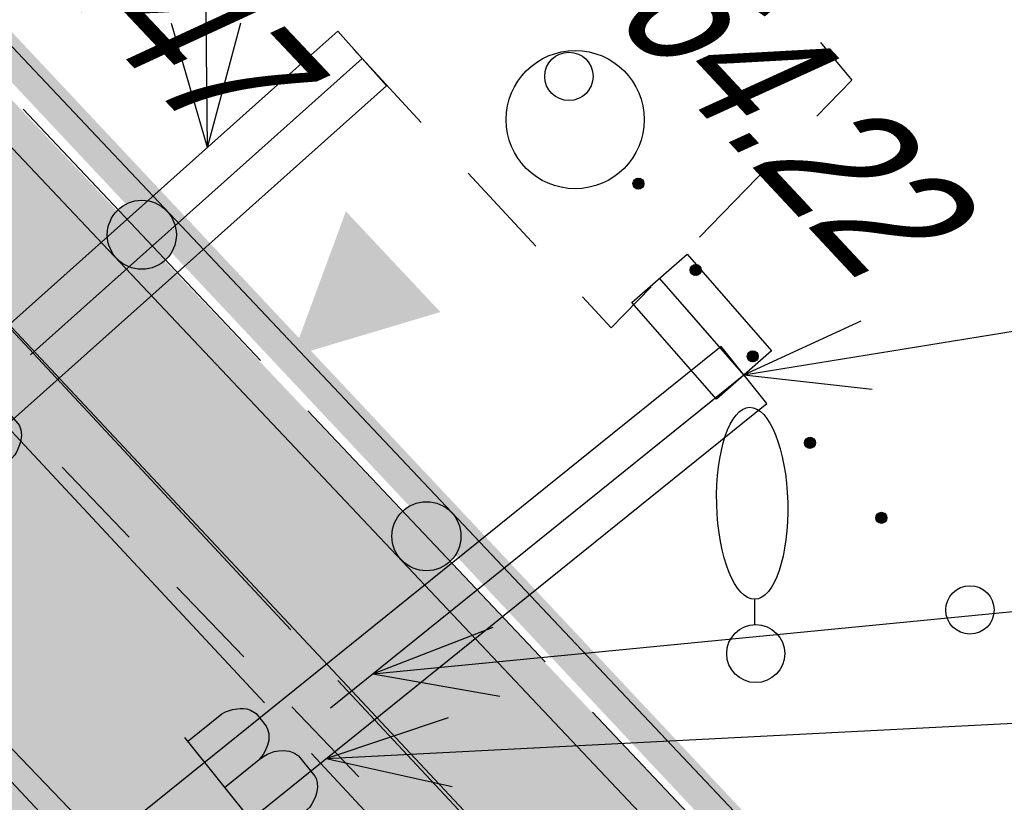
# Model space of a CAD drawing. Header units: millimetres. Extents: x 4385 to 11928, y 17253 to 36963.
# Tile 142 of 256: x 6048.88 to 6056.01, y 18582.74 to 18588.4. Entities that reach past the tile are written whole.
import ezdxf

# ---------------------------------------------------------------- set-up
doc = ezdxf.new("R2010")
doc.units = ezdxf.units.MM
for name, color, linetype, lineweight in [('Геоподоснова_34179-21 от 9.08.21$0$Водопровод', 7, 'Continuous', 25), ('Геоподоснова_34179-21 от 9.08.21$0$Горизонтали', 7, 'Continuous', 25), ('Геоподоснова_34179-21 от 9.08.21$0$Граница улицы', 7, 'Continuous', 25), ('Геоподоснова_34179-21 от 9.08.21$0$Кабель Мосэнерго', 7, 'Continuous', 25), ('Геоподоснова_34179-21 от 9.08.21$0$Кабель связи', 7, 'Continuous', 25), ('Геоподоснова_34179-21 от 9.08.21$0$Колодцы', 7, 'Continuous', 25), ('Геоподоснова_34179-21 от 9.08.21$0$Красные линии', 7, 'Continuous', 25), ('Геоподоснова_34179-21 от 9.08.21$0$Ограды', 7, 'Continuous', 25), ('Геоподоснова_34179-21 от 9.08.21$0$Отдельно стоящее дерево', 7, 'Continuous', 25), ('Геоподоснова_34179-21 от 9.08.21$0$Полоса деревьев', 7, 'Continuous', 25), ('ГП_реконстр_Ботаническая$0$ГП_дороги_УДС', 205, 'Continuous', 5)]:
    doc.layers.add(name, color=color, linetype=linetype, lineweight=lineweight)
doc.layers.add('ГП_реконстр_Ботаническая$0$ГП_озел_проект_УДС', color=7, linetype='Continuous', lineweight=0, true_color=0xbedfd7, transparency=0.5)
doc.layers.add('ГП_реконстр_Ботаническая$0$ГП_тротуары_штриховка_УДС', color=7, linetype='Continuous', lineweight=0, true_color=0xd3c4ab, transparency=0.5)
doc.styles.add('Геоподоснова_34179-21 от 9.08.21$0$Style-RUSSIAN_1251 I 0.32289', font='RUSSIAN_1251.shx', dxfattribs={"oblique": 18.5})
doc.linetypes.add('Геоподоснова_34179-21 от 9.08.21$0$Vod', pattern='A,-1.75,[107,dgnlstyle-500_multi_und.shx,S=0.007913,R=0,X=0,Y=0],-1.75', length=3.5)

# ---------------------------------------------------------------- blocks, each defined once
blk = doc.blocks.new('Геоподоснова_34179-21 от 9.08.21$0$KOLOD_53')
at = {"layer": 'Геоподоснова_34179-21 от 9.08.21$0$Колодцы', "color": 7, "linetype": 'Continuous', "lineweight": 25}
blk.add_arc((0, 0), 0.5, 0, 359.99999, dxfattribs=at)
blk = doc.blocks.new('Геоподоснова_34179-21 от 9.08.21$0$msdElementTypeLineString_75')
at = {"layer": 'Геоподоснова_34179-21 от 9.08.21$0$Полоса деревьев', "color": 7, "linetype": 'Continuous', "lineweight": 25}
for p, q in [((124.2212, 24.4587), (124.2488, 24.417)), ((124.2226, 24.4476), (124.2391, 24.4226)), ((124.2232, 24.4648), (124.2552, 24.4164)), ((124.2251, 24.4709), (124.2616, 24.4159)), ((124.2276, 24.4762), (124.2674, 24.4161)), ((124.2307, 24.4806), (124.2721, 24.418)), ((124.2343, 24.4842), (124.2774, 24.4191)), ((124.2379, 24.4878), (124.2821, 24.4211)), ((124.2427, 24.4897), (124.2857, 24.4247)), ((124.2474, 24.4916), (124.2893, 24.4282)), ((124.2521, 24.4935), (124.2929, 24.4318)), ((124.2574, 24.4946), (124.296, 24.4363)), ((124.2638, 24.4941), (124.298, 24.4424)), ((124.2701, 24.4935), (124.2999, 24.4485)), ((124.2787, 24.4896), (124.2997, 24.4579)), ((124.2884, 24.484), (124.2934, 24.4765)), ((124.6351, 23.8333), (124.6627, 23.7916)), ((124.6365, 23.8222), (124.653, 23.7972)), ((124.6371, 23.8394), (124.6691, 23.791)), ((124.6391, 23.8455), (124.6755, 23.7904)), ((124.6416, 23.8507), (124.6813, 23.7907)), ((124.6446, 23.8552), (124.686, 23.7926)), ((124.6483, 23.8587), (124.6913, 23.7937)), ((124.6519, 23.8623), (124.696, 23.7956)), ((124.6566, 23.8643), (124.6996, 23.7992)), ((124.6613, 23.8662), (124.7033, 23.8028)), ((124.666, 23.8681), (124.7069, 23.8064)), ((124.6713, 23.8692), (124.7099, 23.8108)), ((124.6777, 23.8686), (124.7119, 23.8169)), ((124.6841, 23.8681), (124.7139, 23.823)), ((124.6926, 23.8641), (124.7136, 23.8325)), ((124.7023, 23.8586), (124.7073, 23.8511)), ((125.0658, 23.2369), (125.11, 23.1702)), ((125.0705, 23.2388), (125.1136, 23.1738)), ((125.0752, 23.2408), (125.1172, 23.1774)), ((125.08, 23.2427), (125.1208, 23.181)), ((125.0852, 23.2438), (125.1239, 23.1854)), ((125.0916, 23.2432), (125.1258, 23.1915)), ((125.098, 23.2426), (125.1278, 23.1976)), ((125.1066, 23.2387), (125.1275, 23.207)), ((125.0491, 23.2078), (125.0767, 23.1662)), ((125.0504, 23.1967), (125.067, 23.1717)), ((125.051, 23.2139), (125.083, 23.1656)), ((125.053, 23.22), (125.0894, 23.165)), ((125.0555, 23.2253), (125.0952, 23.1653)), ((125.0586, 23.2297), (125.1, 23.1672)), ((125.0622, 23.2333), (125.1052, 23.1683)), ((125.1163, 23.2331), (125.1212, 23.2256)), ((125.4669, 22.5946), (125.5033, 22.5396)), ((125.4694, 22.5999), (125.5092, 22.5398)), ((125.4725, 22.6043), (125.5139, 22.5418)), ((125.4761, 22.6079), (125.5192, 22.5428)), ((125.4797, 22.6115), (125.5239, 22.5448)), ((125.4844, 22.6134), (125.5275, 22.5484)), ((125.4892, 22.6153), (125.5311, 22.552)), ((125.4939, 22.6173), (125.5347, 22.5555)), ((125.4992, 22.6184), (125.5378, 22.56)), ((125.5055, 22.6178), (125.5398, 22.5661)), ((125.5119, 22.6172), (125.5417, 22.5722)), ((125.5205, 22.6133), (125.5415, 22.5816)), ((125.5302, 22.6077), (125.5352, 22.6002)), ((125.463, 22.5824), (125.4906, 22.5407)), ((125.4643, 22.5713), (125.4809, 22.5463)), ((125.465, 22.5885), (125.497, 22.5401)), ((125.9798, 22.0322), (126.0145, 21.9962)), ((125.9806, 22.0386), (126.0209, 21.9968)), ((125.9815, 22.0449), (126.0272, 21.9974)), ((125.983, 22.0505), (126.0329, 21.9987)), ((125.9852, 22.0555), (126.0372, 22.0014)), ((125.9881, 22.0596), (126.0422, 22.0034)), ((125.991, 22.0638), (126.0465, 22.0062)), ((125.9953, 22.0666), (126.0494, 22.0104)), ((125.9996, 22.0693), (126.0523, 22.0146)), ((126.0039, 22.0721), (126.0552, 22.0187)), ((126.0089, 22.0741), (126.0574, 22.0236)), ((126.0153, 22.0747), (126.0583, 22.03)), ((126.0217, 22.0753), (126.0591, 22.0363)), ((126.0308, 22.073), (126.0572, 22.0456)), ((126.0414, 22.0692), (126.0476, 22.0627)), ((125.9831, 22.0215), (126.0039, 21.9999))]:
    blk.add_line(p, q, dxfattribs=at)
for centre, radius in [((123.7578, 25.2313), 0.175), ((124.2609, 24.455), 0.04), ((124.6748, 23.8295), 0.04), ((125.0887, 23.2041), 0.04), ((125.5026, 22.5787), 0.04), ((126.0195, 22.0357), 0.04), ((126.6608, 21.3691), 0.175)]:
    blk.add_circle(centre, radius, dxfattribs=at)
blk = doc.blocks.new('Геоподоснова_34179-21 от 9.08.21$0$msdElementTypeLineString_76')
at = {"layer": 'Геоподоснова_34179-21 от 9.08.21$0$Ограды', "linetype": 'Continuous', "lineweight": 25}
h = blk.add_hatch(color=7, dxfattribs=at)
edge = h.paths.add_edge_path()
edge.add_arc((64.9562, 52.8275), 0.25, 0, 360)
h = blk.add_hatch(color=7, dxfattribs=at)
edge = h.paths.add_edge_path()
edge.add_arc((67.0165, 50.6455), 0.25, 0, 360)
at = {"layer": 'Геоподоснова_34179-21 от 9.08.21$0$Ограды', "color": 7, "linetype": 'Continuous', "lineweight": 25}
for p, q in [((64.098, 53.7364), (65.8143, 51.9187)), ((66.1583, 51.5544), (67.8747, 49.7367)), ((68.2186, 49.3724), (69.935, 47.5547))]:
    blk.add_line(p, q, dxfattribs=at)
at = {"layer": 'Геоподоснова_34179-21 от 9.08.21$0$Ограды', "color": 7, "linetype": 'Continuous', "lineweight": 25, "flags": 128}
for points in [[(0.4371, 122.2597), (7.6248, 114.5279), (15.3772, 106.2179), (24.5482, 96.4606), (35.8479, 84.366), (62.6277, 55.6591), (89.6059, 27.0878), (106.5251, 8.9087), (113.5132, 1.8618), (114.8491, 0.4241)], [(0.0694, 121.918), (7.2574, 114.1857), (15.0108, 105.8748), (24.1819, 96.1174), (35.4809, 84.0234), (62.2616, 55.3156), (89.2397, 26.7445), (106.163, 8.5609), (113.151, 1.5141), (114.4813, 0.0824)]]:
    blk.add_lwpolyline(points, dxfattribs=at)
at = {"layer": 'Геоподоснова_34179-21 от 9.08.21$0$Ограды', "color": 7, "linetype": 'Continuous', "lineweight": 25}
for centre in [(64.9562, 52.8275), (64.9562, 52.8275), (67.0165, 50.6455), (67.0165, 50.6455)]:
    blk.add_circle(centre, 0.25, dxfattribs=at)
blk = doc.blocks.new('Геоподоснова_34179-21 от 9.08.21$0$DEREVO_197')
at = {"layer": 'Геоподоснова_34179-21 от 9.08.21$0$Отдельно стоящее дерево', "color": 7, "linetype": 'Continuous', "lineweight": 25, "flags": 128}
blk.add_lwpolyline([(-0.007, 0.21), (-0.007, 0.393)], dxfattribs=at)
at = {"layer": 'Геоподоснова_34179-21 от 9.08.21$0$Отдельно стоящее дерево', "color": 7, "linetype": 'Continuous', "lineweight": 25}
blk.add_arc((0, 0), 0.21, 0, 359.99999, dxfattribs=at)
blk.add_ellipse((-0.0255, 1.088), major_axis=(-0.0185, 0.695), ratio=0.369829, dxfattribs=at)
blk = doc.blocks.new('Геоподоснова_34179-21 от 9.08.21$0$msdElementTypeLineString_79')
at = {"layer": 'Геоподоснова_34179-21 от 9.08.21$0$Граница улицы', "color": 7, "linetype": 'Continuous', "lineweight": 25}
for p, q in [((134.5675, 52.1176), (134.0826, 52.6236)), ((135.3982, 51.2506), (134.9134, 51.7566)), ((136.229, 50.3836), (135.7441, 50.8896))]:
    blk.add_line(p, q, dxfattribs=at)
blk = doc.blocks.new('Геоподоснова_34179-21 от 9.08.21$0$msdElementTypeLineString_596')
at = {"layer": 'Геоподоснова_34179-21 от 9.08.21$0$Водопровод', "color": 7, "linetype": 'Continuous', "lineweight": 25}
for p, q in [((3.3884, 2.7294), (5.6086, 4.5179)), ((0, 0), (2.2202, 1.7884))]:
    blk.add_line(p, q, dxfattribs=at)
blk = doc.blocks.new('Геоподоснова_34179-21 от 9.08.21$0$msdElementTypeLineString_597')
at = {"layer": 'Геоподоснова_34179-21 от 9.08.21$0$Водопровод', "color": 7, "linetype": 'Continuous', "lineweight": 25}
for p, q in [((2.8301, 3.0157), (3.4559, 2.2388)), ((3.1213, 2.6542), (3.3715, 2.8558)), ((3.4354, 2.2642), (3.7175, 2.4914))]:
    blk.add_line(p, q, dxfattribs=at)
at = {"layer": 'Геоподоснова_34179-21 от 9.08.21$0$Водопровод', "color": 7, "linetype": 'Continuous', "lineweight": 25, "flags": 128}
blk.add_lwpolyline([(2.8531, 2.9872), (3.1014, 3.1872), (3.1282, 3.2016), (3.1791, 3.2186), (3.233, 3.2261), (3.257, 3.2262), (3.2818, 3.2222), (3.3086, 3.2126), (3.3375, 3.1976), (3.3498, 3.1883), (3.4224, 3.0981), (3.4321, 3.0772), (3.4407, 3.0457), (3.4419, 3.0203), (3.4417, 2.9938), (3.4328, 2.9603), (3.4169, 2.9235), (3.4004, 2.8934), (3.3715, 2.8558), (3.404, 2.8771), (3.4325, 2.8952), (3.4796, 2.914), (3.5134, 2.9197), (3.5469, 2.9227), (3.5901, 2.9167), (3.6284, 2.902), (3.6555, 2.8831), (3.775, 2.7348), (3.7838, 2.7179), (3.7915, 2.6905), (3.7942, 2.6544), (3.7871, 2.6127), (3.777, 2.5806), (3.7536, 2.5353), (3.7376, 2.5105), (3.7175, 2.4914)], dxfattribs=at)
blk = doc.blocks.new('Геоподоснова_34179-21 от 9.08.21$0$msdElementTypeMultiLine_385')
at = {"layer": 'Геоподоснова_34179-21 от 9.08.21$0$Водопровод', "color": 7, "linetype": 'Continuous', "lineweight": 25}
for name, p in [('Геоподоснова_34179-21 от 9.08.21$0$msdElementTypeLineString_596', (0.5, 0.5)), ('Геоподоснова_34179-21 от 9.08.21$0$msdElementTypeLineString_597', (0, 0))]:
    blk.add_blockref(name, p, dxfattribs=at)
blk = doc.blocks.new('Геоподоснова_34179-21 от 9.08.21$0$msdElementTypeShape_23')
at = {"layer": 'Геоподоснова_34179-21 от 9.08.21$0$Водопровод', "color": 7, "linetype": 'Continuous', "lineweight": 25}
for p, q in [((2.3956, 3.9359), (2.8577, 3.3839)), ((0.6416, 3.2199), (1.1786, 3.6994)), ((3.1787, 3.0005), (3.6408, 2.4485)), ((0.0001, 2.6471), (0.2686, 2.8869)), ((0.2445, 2.3829), (0.0001, 2.6471)), ((3.5877, 1.1727), (3.0859, 0.6565)), ((1.9014, 0.5919), (1.4125, 1.1204))]:
    blk.add_line(p, q, dxfattribs=at)
at = {"layer": 'Геоподоснова_34179-21 от 9.08.21$0$Водопровод', "color": 7, "linetype": 'Continuous', "lineweight": 25, "flags": 128}
for points in [[(1.5515, 4.0324), (1.9883, 4.4224), (2.0746, 4.3193)], [(1.073, 1.4874), (0.6454, 1.9495), (0.5841, 2.0159)], [(3.9618, 2.0651), (4.1901, 1.7924), (3.9362, 1.5312)], [(2.7373, 0.2979), (2.4484, 0.0007), (2.241, 0.2249)]]:
    blk.add_lwpolyline(points, dxfattribs=at)
blk = doc.blocks.new('Геоподоснова_34179-21 от 9.08.21$0$msdElementTypeLineString_665')
at = {"layer": 'Геоподоснова_34179-21 от 9.08.21$0$Водопровод', "color": 7, "linetype": 'Continuous', "lineweight": 25}
for p, q in [((0.773, 0.623), (0.3123, 1.15)), ((0.0006, 0.0009), (0.5458, 0.44))]:
    blk.add_line(p, q, dxfattribs=at)
blk = doc.blocks.new('Геоподоснова_34179-21 от 9.08.21$0$msdElementTypeMultiLine_436')
at = {"layer": 'Геоподоснова_34179-21 от 9.08.21$0$Водопровод', "color": 7, "linetype": 'Геоподоснова_34179-21 от 9.08.21$0$Vod', "lineweight": 25, "flags": 128}
blk.add_lwpolyline([(0.5006, 0.5009), (1.273, 1.123), (0.6609, 1.8232)], dxfattribs=at)
at = {"layer": 'Геоподоснова_34179-21 от 9.08.21$0$Водопровод', "color": 7, "linetype": 'Continuous', "lineweight": 25}
blk.add_blockref('Геоподоснова_34179-21 от 9.08.21$0$msdElementTypeLineString_665', (0.5, 0.5), dxfattribs=at)
blk = doc.blocks.new('Геоподоснова_34179-21 от 9.08.21$0$msdElementTypeLineString_674')
at = {"layer": 'Геоподоснова_34179-21 от 9.08.21$0$Водопровод', "color": 7, "linetype": 'Continuous', "lineweight": 25}
for p, q in [((3.186, 2.8448), (5.2012, 4.6444)), ((0.052, 0.046), (2.0672, 1.8456)), ((0.0008, 0.0002), (0.052, 0.046))]:
    blk.add_line(p, q, dxfattribs=at)
blk = doc.blocks.new('Геоподоснова_34179-21 от 9.08.21$0$msdElementTypeLineString_675')
at = {"layer": 'Геоподоснова_34179-21 от 9.08.21$0$Водопровод', "color": 7, "linetype": 'Continuous', "lineweight": 25}
for p, q in [((2.6399, 3.0775), (3.3044, 2.3335)), ((2.9491, 2.7313), (3.1888, 2.9454)), ((3.2827, 2.3578), (3.5529, 2.5991))]:
    blk.add_line(p, q, dxfattribs=at)
at = {"layer": 'Геоподоснова_34179-21 от 9.08.21$0$Водопровод', "color": 7, "linetype": 'Continuous', "lineweight": 25, "flags": 128}
blk.add_lwpolyline([(2.6643, 3.0502), (2.9022, 3.2626), (2.9282, 3.2783), (2.9782, 3.298), (3.0317, 3.3082), (3.0555, 3.3095), (3.0805, 3.3067), (3.1078, 3.2986), (3.1374, 3.285), (3.1502, 3.2763), (3.2273, 3.19), (3.238, 3.1695), (3.2482, 3.1386), (3.2507, 3.1133), (3.2519, 3.0868), (3.2447, 3.0528), (3.2307, 3.0153), (3.2157, 2.9844), (3.1888, 2.9454), (3.2201, 2.9683), (3.2476, 2.9879), (3.2938, 3.009), (3.3272, 3.0164), (3.3606, 3.0211), (3.404, 3.0173), (3.4429, 3.0046), (3.471, 2.9871), (3.5979, 2.8451), (3.6075, 2.8286), (3.6166, 2.8017), (3.6212, 2.7657), (3.6162, 2.7237), (3.6077, 2.6911), (3.5866, 2.6447), (3.5719, 2.6191), (3.5529, 2.5991)], dxfattribs=at)
blk = doc.blocks.new('Геоподоснова_34179-21 от 9.08.21$0$msdElementTypeMultiLine_442')
at = {"layer": 'Геоподоснова_34179-21 от 9.08.21$0$Водопровод', "color": 7, "linetype": 'Continuous', "lineweight": 25}
for name, p in [('Геоподоснова_34179-21 от 9.08.21$0$msdElementTypeLineString_674', (0.5, 0.5)), ('Геоподоснова_34179-21 от 9.08.21$0$msdElementTypeLineString_675', (0, 0))]:
    blk.add_blockref(name, p, dxfattribs=at)
blk = doc.blocks.new('Геоподоснова_34179-21 от 9.08.21$0$msdElementTypeLineString_688')
at = {"layer": 'Геоподоснова_34179-21 от 9.08.21$0$Кабель связи', "color": 3, "linetype": 'Continuous', "lineweight": 25}
blk.add_line((48.4864, 50.5266), (51.0419, 47.8758), dxfattribs=at)
blk = doc.blocks.new('Геоподоснова_34179-21 от 9.08.21$0$msdElementTypeMultiLine_452')
at = {"layer": 'Геоподоснова_34179-21 от 9.08.21$0$Кабель связи', "color": 3, "linetype": 'Continuous', "lineweight": 25}
blk.add_blockref('Геоподоснова_34179-21 от 9.08.21$0$msdElementTypeLineString_688', (0, 0), dxfattribs=at)
blk = doc.blocks.new('Геоподоснова_34179-21 от 9.08.21$0$msdElementTypeLineString_690')
at = {"layer": 'Геоподоснова_34179-21 от 9.08.21$0$Водопровод', "color": 7, "linetype": 'Continuous', "lineweight": 25}
blk.add_line((0.0002, 0.0004), (0.3864, 0.3445), dxfattribs=at)
blk = doc.blocks.new('Геоподоснова_34179-21 от 9.08.21$0$msdElementTypeMultiLine_454')
at = {"layer": 'Геоподоснова_34179-21 от 9.08.21$0$Водопровод', "color": 7, "linetype": 'Геоподоснова_34179-21 от 9.08.21$0$Vod', "lineweight": 25, "flags": 128}
blk.add_lwpolyline([(0.5002, 0.5004), (0.8864, 0.8445)], dxfattribs=at)
at = {"layer": 'Геоподоснова_34179-21 от 9.08.21$0$Водопровод', "color": 7, "linetype": 'Continuous', "lineweight": 25}
blk.add_blockref('Геоподоснова_34179-21 от 9.08.21$0$msdElementTypeLineString_690', (0.5, 0.5), dxfattribs=at)
blk = doc.blocks.new('Геоподоснова_34179-21 от 9.08.21$0$DIMTXT_117')
at = {"layer": 'Геоподоснова_34179-21 от 9.08.21$0$Водопровод', "color": 7, "linetype": 'Continuous', "lineweight": 25}
for q in [(0.886, 0.2959), (0.9117, -0.2034)]:
    blk.add_line((0, 0), q, dxfattribs=at)
at = {"layer": 'Геоподоснова_34179-21 от 9.08.21$0$Водопровод', "color": 7, "linetype": 'Continuous', "lineweight": 25, "flags": 128}
blk.add_lwpolyline([(0, 0), (10.7483, 0.553), (17.7178, 7.3583)], dxfattribs=at)
blk = doc.blocks.new('Геоподоснова_34179-21 от 9.08.21$0$DIMTXT_118')
at = {"layer": 'Геоподоснова_34179-21 от 9.08.21$0$Водопровод', "color": 7, "linetype": 'Continuous', "lineweight": 25}
for q in [(0.8716, 0.336), (0.92, -0.1617)]:
    blk.add_line((0, 0), q, dxfattribs=at)
at = {"layer": 'Геоподоснова_34179-21 от 9.08.21$0$Водопровод', "color": 7, "linetype": 'Continuous', "lineweight": 25, "flags": 128}
blk.add_lwpolyline([(0, 0), (8.6961, 0.846), (14.0955, 6.1182)], dxfattribs=at)
blk = doc.blocks.new('Геоподоснова_34179-21 от 9.08.21$0$DIMTXT_119')
at = {"layer": 'Геоподоснова_34179-21 от 9.08.21$0$Водопровод', "color": 7, "linetype": 'Continuous', "lineweight": 25}
for q in [(0.8483, 0.391), (0.9284, -0.1025)]:
    blk.add_line((0, 0), q, dxfattribs=at)
at = {"layer": 'Геоподоснова_34179-21 от 9.08.21$0$Водопровод', "color": 7, "linetype": 'Continuous', "lineweight": 25, "flags": 128}
blk.add_lwpolyline([(0, 0), (5.6239, 0.9131), (11.2409, 6.3978)], dxfattribs=at)
blk = doc.blocks.new('Геоподоснова_34179-21 от 9.08.21$0$DIMTXT_149')
at = {"layer": 'Геоподоснова_34179-21 от 9.08.21$0$Водопровод', "color": 7, "linetype": 'Continuous', "lineweight": 25}
for q in [(-0.2592, 0.8974), (0.2408, 0.9025)]:
    blk.add_line((0, 0), q, dxfattribs=at)
at = {"layer": 'Геоподоснова_34179-21 от 9.08.21$0$Водопровод', "color": 7, "linetype": 'Continuous', "lineweight": 25, "flags": 128}
blk.add_lwpolyline([(0, 0), (-0.0501, 4.8966), (5.3493, 10.1688)], dxfattribs=at)
blk = doc.blocks.new('Геоподоснова_34179-21 от 9.08.21$0$msdElementTypeLineString_932')
at = {"layer": 'Геоподоснова_34179-21 от 9.08.21$0$Красные линии', "linetype": 'Continuous', "lineweight": 25}
for points in [[(50.1788, 54.3472), (49.4945, 55.0764), (49.6768, 55.2475), (50.3611, 54.5183)], [(50.8631, 53.618), (50.1788, 54.3472), (50.3611, 54.5183), (51.0454, 53.7891)], [(51.5474, 52.8888), (50.8631, 53.618), (51.0454, 53.7891), (51.7297, 53.0599)], [(51.8524, 52.7465), (52.2394, 53.7954), (52.9237, 53.0662)], [(52.2317, 52.1596), (51.5474, 52.8888), (51.7297, 53.0599), (52.414, 52.3307)], [(52.916, 51.4304), (52.2317, 52.1596), (52.414, 52.3307), (53.0983, 51.6015)], [(53.6003, 50.7012), (52.916, 51.4304), (53.0983, 51.6015), (53.7826, 50.8723)], [(54.2846, 49.972), (53.6003, 50.7012), (53.7826, 50.8723), (54.4669, 50.1431)], [(54.9689, 49.2428), (54.2846, 49.972), (54.4669, 50.1431), (55.1512, 49.4139)]]:
    blk.add_hatch(color=1, dxfattribs=at).paths.add_polyline_path(points)
blk = doc.blocks.new('Геоподоснова_34179-21 от 9.08.21')
at = {"layer": 'Геоподоснова_34179-21 от 9.08.21$0$Водопровод', "color": 7, "linetype": 'Continuous', "lineweight": 25, "flags": 128}
for points in [[(6045.9985, 18582.9833), (6051.1512, 18587.5849), (6051.5335, 18587.9263), (6051.1805, 18588.3217), (6050.7911, 18587.9739), (6045.6455, 18583.3787), (6045.9985, 18582.9833)], [(6054.3205, 18586.0074), (6053.9215, 18585.6586), (6053.3095, 18586.3586), (6053.7085, 18586.7074), (6054.3205, 18586.0074)], [(6053.1682, 18585.4058), (6047.5738, 18580.8994), (6047.9062, 18580.4866), (6053.5291, 18585.0159), (6054.2872, 18585.6266), (6053.9548, 18586.0394), (6053.1682, 18585.4058)]]:
    blk.add_lwpolyline(points, dxfattribs=at)
at = {"layer": 'Геоподоснова_34179-21 от 9.08.21$0$Кабель Мосэнерго', "color": 10, "linetype": 'Continuous', "lineweight": 25}
for p, q in [((6048.4151, 18586.5906), (6050.8408, 18583.988)), ((6048.2349, 18586.0506), (6050.6501, 18583.4592)), ((6051.1817, 18583.6223), (6053.6073, 18581.0198)), ((6050.991, 18583.0935), (6053.4063, 18580.5021))]:
    blk.add_line(p, q, dxfattribs=at)
at = {"layer": 'Геоподоснова_34179-21 от 9.08.21$0$Водопровод', "color": 7, "linetype": 'Continuous', "lineweight": 25}
for name, p in [('Геоподоснова_34179-21 от 9.08.21$0$DIMTXT_149', (6050.2371, 18587.4792)), ('Геоподоснова_34179-21 от 9.08.21$0$DIMTXT_119', (6054.121, 18585.833)), ('Геоподоснова_34179-21 от 9.08.21$0$msdElementTypeShape_23', (6050.712, 18586.174)), ('Геоподоснова_34179-21 от 9.08.21$0$DIMTXT_117', (6051.0967, 18583.0566)), ('Геоподоснова_34179-21 от 9.08.21$0$DIMTXT_118', (6051.4346, 18583.6703)), ('Геоподоснова_34179-21 от 9.08.21$0$msdElementTypeMultiLine_454', (6050.471, 18587.279)), ('Геоподоснова_34179-21 от 9.08.21$0$msdElementTypeMultiLine_442', (6045.27, 18582.635)), ('Геоподоснова_34179-21 от 9.08.21$0$msdElementTypeMultiLine_436', (6052.848, 18584.71)), ('Геоподоснова_34179-21 от 9.08.21$0$msdElementTypeMultiLine_385', (6047.24, 18580.193))]:
    blk.add_blockref(name, p, dxfattribs=at)
at = {"layer": 'Геоподоснова_34179-21 от 9.08.21$0$Граница улицы', "color": 7, "linetype": 'Continuous', "lineweight": 25}
blk.add_blockref('Геоподоснова_34179-21 от 9.08.21$0$msdElementTypeLineString_79', (5915.103, 18532.541), dxfattribs=at)
at = {"layer": 'Геоподоснова_34179-21 от 9.08.21$0$Кабель связи', "color": 3, "linetype": 'Continuous', "lineweight": 25}
blk.add_blockref('Геоподоснова_34179-21 от 9.08.21$0$msdElementTypeMultiLine_452', (5999.735, 18533.222), dxfattribs=at)
at = {"layer": 'Геоподоснова_34179-21 от 9.08.21$0$Колодцы', "color": 7, "linetype": 'Continuous', "lineweight": 25}
blk.add_blockref('Геоподоснова_34179-21 от 9.08.21$0$KOLOD_53', (6052.899, 18587.681), dxfattribs=at)
at = {"layer": 'Геоподоснова_34179-21 от 9.08.21$0$Красные линии', "color": 1, "linetype": 'Continuous', "lineweight": 25}
blk.add_blockref('Геоподоснова_34179-21 от 9.08.21$0$msdElementTypeLineString_932', (5999, 18533.222), dxfattribs=at)
at = {"layer": 'Геоподоснова_34179-21 от 9.08.21$0$Ограды', "color": 7, "linetype": 'Continuous', "lineweight": 25}
blk.add_blockref('Геоподоснова_34179-21 от 9.08.21$0$msdElementTypeLineString_76', (5984.806, 18534.02), dxfattribs=at)
at = {"layer": 'Геоподоснова_34179-21 от 9.08.21$0$Отдельно стоящее дерево', "color": 7, "linetype": 'Continuous', "lineweight": 25}
blk.add_blockref('Геоподоснова_34179-21 от 9.08.21$0$DEREVO_197', (6054.206, 18583.816), dxfattribs=at)
at = {"layer": 'Геоподоснова_34179-21 от 9.08.21$0$Полоса деревьев', "color": 7, "linetype": 'Continuous', "lineweight": 25}
blk.add_blockref('Геоподоснова_34179-21 от 9.08.21$0$msdElementTypeLineString_75', (5929.096, 18562.763), dxfattribs=at)
at = {"layer": 'Геоподоснова_34179-21 от 9.08.21$0$Горизонтали', "color": 7, "linetype": 'Continuous', "lineweight": 25, "style": 'Геоподоснова_34179-21 от 9.08.21$0$Style-RUSSIAN_1251 I 0.32289', "oblique": 18.5, "width": 0.799996}
blk.add_text('164.47', height=1, rotation=313.3312, dxfattribs=at).set_placement((6047.9638, 18589.9012))
at = {"layer": 'Геоподоснова_34179-21 от 9.08.21$0$Колодцы', "color": 7, "linetype": 'Continuous', "lineweight": 25, "style": 'Геоподоснова_34179-21 от 9.08.21$0$Style-RUSSIAN_1251 I 0.32289', "oblique": 18.5, "width": 0.799996}
blk.add_text('164.22', height=1, rotation=313.00755, dxfattribs=at).set_placement((6052.727, 18588.894))
blk = doc.blocks.new('ГП_реконстр_Ботаническая')
at = {"layer": 'ГП_реконстр_Ботаническая$0$ГП_озел_проект_УДС'}
h = blk.add_hatch(color=256, dxfattribs=at)
h.dxf.hatch_style = 1
h.paths.add_polyline_path([(6126.3728, 18504.8151), (6123.308, 18507.9655), (6106.5769, 18525.1641), (6099.811, 18532.119), (6088.7244, 18543.8228), (6080.1579, 18552.8962), (6067.4648, 18566.3432), (6050.7064, 18584.1622), (6038.2817, 18597.3659), (6031.186, 18604.9005), (6021.5284, 18615.2322), (6013.9723, 18623.3675), (6004.4867, 18633.5434), (5993.4316, 18645.3894), (5984.5241, 18654.9689), (5977.2492, 18662.7551), (5960.3135, 18680.8631), (5953.3852, 18688.2611), (5940.2072, 18702.3225), (5927.4202, 18715.9144), (5917.0728, 18726.9799), (5904.0707, 18740.8289), (5892.7817, 18752.846), (5884.5629, 18761.5994), (5872.4954, 18774.4479), (5867.2695, 18779.9904), (5858.3586, 18789.4411), (5847.6091, 18800.8098), (5845.4398, 18803.1479), (5844.691, 18804.0988), (5843.9421, 18805.0498), (5842.6108, 18806.9381), (5841.5964, 18808.3769), (5840.7379, 18809.7569), (5839.0257, 18812.5498), (5834.75, 18819.2932), (5833.8404, 18820.7278), (5833.002, 18822.05), (5834.3078, 18822.7917), (5835.0268, 18821.6578), (5835.6659, 18820.6498), (5840.8031, 18812.4851), (5842.4401, 18809.8481), (5843.8662, 18807.7607), (5845.5545, 18804.8681), (5848.5574, 18801.6419), (5859.1889, 18790.2359), (5866.7276, 18782.2254), (5873.5979, 18774.9354), (5888.1783, 18759.4641), (5901.6848, 18745.1225), (5909.2429, 18737.1303), (5927.3849, 18717.8141), (5942.7161, 18701.3459), (5954.9859, 18688.1759), (5971.0943, 18671.0654), (5984.997, 18656.3391), (5993.0097, 18647.7481), (6000.6586, 18639.5167), (6012.6323, 18626.5266), (6021.1945, 18617.3322), (6030.3931, 18607.4594), (6038.5002, 18598.7645), (6048.7163, 18587.9355), (6063.712, 18572.1072), (6079.7952, 18555.0799), (6094.7392, 18539.2437), (6100.7163, 18532.9099), (6107.6101, 18525.5863), (6127.2521, 18505.5383)])
h = blk.add_hatch(color=256, dxfattribs=at)
h.dxf.hatch_style = 1
h.paths.add_polyline_path([(6050.3818, 18572.2829), (6049.3078, 18573.4262), (6046.8366, 18576.0523), (6043.5417, 18579.5537), (6040.8845, 18582.3829), (6037.7929, 18585.6974), (6033.4541, 18590.3489), (6028.5749, 18595.5799), (6024.6605, 18599.7472), (6021.943, 18602.6235), (6017.8978, 18606.9052), (6010.7934, 18614.4668), (6000.8161, 18625.1733), (5996.4824, 18629.7968), (5990.9275, 18635.7042), (5985.1541, 18641.8441), (5978.5831, 18648.8864), (5974.4788, 18653.2904), (5962.9658, 18665.6018), (5958.029, 18670.8757), (5950.6318, 18678.7939), (5944.8813, 18684.9553), (5936.6386, 18693.7312), (5931.3295, 18699.3873), (5930.2102, 18700.5798), (5928.6015, 18702.3027), (5926.705, 18704.3339), (5920.1302, 18711.3757), (5915.2147, 18716.6403), (5906.5095, 18725.9639), (5910.9938, 18730.1711), (5914.2877, 18726.6641), (5925.7791, 18714.3751), (5937.9328, 18701.4574), (5938.2697, 18701.0963), (5938.3072, 18701.0563), (5939.8408, 18699.423), (5955.803, 18682.3908), (5962.8413, 18674.868), (5971.0752, 18666.0674), (5982.8793, 18653.4336), (5996.2276, 18639.0783), (6007.579, 18626.9447), (6019.8822, 18613.6984), (6031.5583, 18601.2073), (6040.9195, 18591.2965), (6041.6926, 18590.4781), (6043.4873, 18588.578), (6043.9793, 18588.0531), (6045.5385, 18586.3894), (6045.6887, 18586.2308), (6053.5852, 18577.7938), (6054.7953, 18576.5094), (6054.5132, 18576.2393), (6052.5241, 18574.3344)])
at = {"layer": 'ГП_реконстр_Ботаническая$0$ГП_тротуары_штриховка_УДС'}
h = blk.add_hatch(color=256, dxfattribs=at)
h.dxf.hatch_style = 1
h.paths.add_polyline_path([(6055.2254, 18579.334), (6050.7064, 18584.1622), (6038.953, 18596.6525), (6038.2805, 18597.3648), (6033.198, 18602.748), (6031.186, 18604.9005), (6027.0104, 18609.3676), (6021.5284, 18615.2322), (6021.5241, 18615.2369), (6021.5187, 18615.2426), (6015.524, 18621.6969), (6013.9723, 18623.3675), (6004.4867, 18633.5434), (6001.5696, 18636.6617), (6001.0414, 18637.2263), (5997.873, 18640.613), (5996.4197, 18642.1759), (5994.8423, 18643.8652), (5993.4301, 18645.3879), (5992.2908, 18646.6163), (5988.2439, 18650.9685), (5984.5243, 18654.9687), (5977.2492, 18662.7551), (5972.7163, 18667.6018), (5972.7058, 18667.6131), (5964.4835, 18676.4045), (5960.3648, 18680.8083), (5960.3135, 18680.8631), (5960.3135, 18680.8631), (5960.2942, 18680.8837), (5957.4445, 18683.9266), (5957.4306, 18683.9414), (5953.3852, 18688.2611), (5940.2072, 18702.3225), (5939.9658, 18702.579), (5939.9485, 18702.5975), (5927.4134, 18715.9216), (5917.0728, 18726.9799), (5917.0714, 18726.9815), (5915.9372, 18728.1892), (5915.9269, 18728.2002), (5904.0727, 18740.8233), (5892.7817, 18752.846), (5884.8643, 18761.2785), (5884.568, 18761.594), (5872.5329, 18774.4079), (5872.4954, 18774.4479), (5867.2695, 18779.9904), (5858.3586, 18789.4411), (5847.6091, 18800.8098), (5845.661, 18802.8701), (5845.646, 18802.886), (5845.4398, 18803.1479), (5845.4274, 18803.1636), (5844.686, 18804.0949), (5843.7421, 18805.2808), (5841.5964, 18808.3769), (5841.5252, 18808.4779), (5841.5148, 18808.4947), (5841.4844, 18808.5385), (5841.245, 18808.9292), (5840.7331, 18809.7539), (5839.0288, 18812.4993), (5838.6847, 18813.0455), (5836.9492, 18811.8372), (5838.1321, 18809.9669), (5840.4713, 18806.5245), (5843.2994, 18802.3627), (5853.0684, 18791.8765), (5856.384, 18788.3648), (5864.7117, 18779.517), (5866.8561, 18777.149), (5870.8568, 18772.906), (5879.1456, 18764.0807), (5882.8326, 18760.2331), (5890.953, 18751.555), (5890.9305, 18751.5331), (5890.967, 18751.4942), (5890.484, 18751.099), (5891.4343, 18750.0923), (5891.8994, 18750.5017), (5891.9277, 18750.5266), (5897.125, 18745.0057), (5902.2974, 18739.4922), (5914.0216, 18726.9844), (5924.436, 18715.928), (5937.9328, 18701.4574), (5938.2697, 18701.0963), (5938.3072, 18701.0563), (5939.8408, 18699.423), (5955.7979, 18682.4297), (5971.0992, 18666.1234), (5996.202, 18639.189), (6000.748, 18634.3111), (6007.5981, 18626.9609), (6019.6123, 18614.0204), (6031.4427, 18601.387), (6040.9199, 18591.2969), (6040.918, 18591.2951), (6041.6909, 18590.4765), (6041.7, 18590.485), (6043.4873, 18588.578), (6043.9793, 18588.0531), (6045.5385, 18586.3894), (6045.6887, 18586.2308), (6053.4077, 18578.0747), (6058.5923, 18572.5652), (6059.3984, 18574.9048)])
h = blk.add_hatch(color=256, dxfattribs=at)
h.dxf.hatch_style = 1
h.paths.add_polyline_path([(6097.9074, 18530.8842), (6096.4635, 18532.3693), (6096.3865, 18532.4501), (6094.8055, 18534.1082), (6094.4459, 18534.4853), (6093.3786, 18535.6158), (6091.3579, 18537.756), (6089.8895, 18539.3113), (6089.2712, 18539.9662), (6088.0591, 18541.25), (6087.4559, 18541.8889), (6087.171, 18542.1906), (6086.6359, 18542.7574), (6083.9602, 18545.5914), (6083.9472, 18545.6052), (6083.9085, 18545.6462), (6082.9447, 18546.6984), (6082.9291, 18546.6835), (6078.5218, 18551.3516), (6076.7506, 18553.228), (6065.8279, 18564.7995), (6053.5852, 18577.7938), (6045.6863, 18586.2333), (6053.4077, 18578.0747), (6062.27, 18568.657), (6071.385, 18558.984), (6077.2891, 18552.7541), (6082.3055, 18547.461), (6095.0394, 18533.9353), (6097.9088, 18530.8856)])
at = {"layer": 'ГП_реконстр_Ботаническая$0$ГП_дороги_УДС', "flags": 128}
for points in [[(6099.811, 18532.119), (6096.0781, 18536.034), (6080.1579, 18552.8962), (6067.4648, 18566.3432), (6055.2254, 18579.334), (6045.617, 18589.6)], [(6097.978, 18530.7809), (6094.4459, 18534.4853), (6078.5218, 18551.3516), (6065.8279, 18564.7995), (6053.5852, 18577.7938), (6043.9743, 18588.0625)]]:
    blk.add_lwpolyline(points, dxfattribs=at)

msp = doc.modelspace()

# ---------------------------------------------------------------- block references
for name in ['ГП_реконстр_Ботаническая', 'Геоподоснова_34179-21 от 9.08.21']:
    msp.add_blockref(name, (0, 0))

doc.saveas('drawing.dxf')
